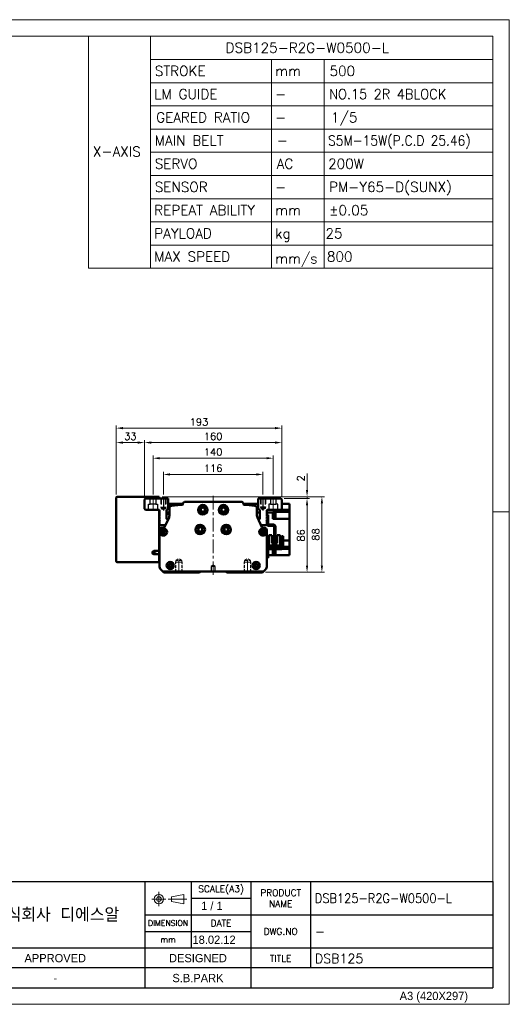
# Model space of a CAD drawing. Header units: millimetres. Extents: x 46891 to 50168, y 6223 to 9676.
# Tile 5 of 5: x 49598 to 50168, y 8529 to 9676. Entities that reach past the tile are written whole.
import ezdxf
from ezdxf.enums import TextEntityAlignment as Align

# ---------------------------------------------------------------- set-up
doc = ezdxf.new("R2010")
doc.units = ezdxf.units.MM
doc.header["$LTSCALE"] = 0.5
for name, pattern in [('CENTER', [50.8, 31.75, -6.35, 6.35, -6.35]), ('HIDDEN', [9.525, 6.35, -3.175]), ('HIDDENX2', [19.05, 12.7, -6.35])]:
    doc.linetypes.add(name, pattern=pattern)
doc.layers.get('0').update_dxf_attribs({"lineweight": 20})
for name, color, linetype, lineweight in [('1', 1, 'CENTER', 13), ('4', 4, 'Continuous', 13), ('외형선(ISO)', 7, 'Continuous', 50)]:
    doc.layers.add(name, color=color, linetype=linetype, lineweight=lineweight)
for name, color, linetype in [('2', 2, 'HIDDENX2'), ('3', 3, 'Continuous'), ('C', 1, 'CENTER')]:
    doc.layers.add(name, color=color, linetype=linetype)
doc.styles.add('ACISOGDT', font='amgdt.shx')
doc.styles.add('DSR TEXT', font='romans.shx', dxfattribs={"bigfont": 'whgtxt.shx'})
doc.styles.get("Standard").update_dxf_attribs({"font": 'romans.shx', "bigfont": 'whgtxt.shx'})
doc.dimstyles.new('DSR', dxfattribs={"dimscale": 2, "dimtxt": 3, "dimasz": 3, "dimexe": 0.5, "dimexo": 0.5, "dimgap": 0.5, "dimtad": 1, "dimdsep": 46, "dimtxsty": 'Standard', "dimcen": 2.5, "dimclrd": 4, "dimclre": 4, "dimclrt": 2, "dimadec": 0, "dimazin": 2, "dimtfac": 1, "dimtmove": 0, "dimatfit": 3, "dimfxl": 0, "dimlwd": -1, "dimlwe": -1, "dimarcsym": 0})

# ---------------------------------------------------------------- blocks, each defined once
blk = doc.blocks.new('A$C13F00394')
for p, q in [((109.11, 28.14), (105.34, 27.43)), ((105.34, 27.43), (105.34, 26.01)), ((109.11, 25.3), (109.11, 28.14)), ((-202.34, 25.67), (-191.42, 25.67)), ((-202.34, 25.3), (-191.42, 25.3)), ((105.34, 26.01), (109.11, 25.3))]:
    blk.add_line(p, q)
for radius in [1.42, 0.71]:
    blk.add_circle((101.56, 26.76), radius)
at = {"layer": '1'}
for p, q in [((103.69, 26.76), (99.44, 26.76)), ((101.56, 28.89), (101.56, 24.63)), ((104.41, 26.76), (110.04, 26.76))]:
    blk.add_line(p, q, dxfattribs=at)
at = {"layer": '3'}
for p, q in [((0, 32), (-207.68, 32)), ((0, 32), (202.32, 32)), ((0, 32), (0, 0)), ((43.43, 32), (43.43, 0)), ((97.32, 32), (97.32, 12)), ((111.32, 32), (111.32, 12)), ((129.32, 32), (129.32, 0)), ((147.32, 32), (147.32, 6)), ((202.32, 32), (202.32, 0)), ((0, 28), (25, 24)), ((43.43, 28), (0, 28)), ((25, 28), (25, 0)), ((34.7, 28), (34.7, 0)), ((111.32, 27), (129.32, 27)), ((43.43, 24), (0, 24)), ((97.32, 22), (202.32, 22)), ((43.43, 20), (0, 20)), ((43.43, 16), (0, 16)), ((97.32, 17), (129.32, 17)), ((0, 12), (129.32, 12)), ((97.32, 12), (97.32, 0)), ((129.32, 12), (202.32, 12)), ((43.43, 8), (0, 8)), ((97.32, 6), (43.43, 6)), ((129.32, 6), (97.32, 6)), ((202.32, 6), (129.32, 6)), ((43.43, 4), (0, 4)), ((0, 0), (202.32, 0))]:
    blk.add_line(p, q, dxfattribs=at)
at = {"color": 0, "style": 'DSR TEXT'}
for s, height, p in [('조립 치수 허용차', 2, (11.97, 29.02)), ('등급', 1.5, (20.77, 25.52)), ('정밀급', 1.5, (27.18, 25.37)), ('보통급', 1.3, (36.41, 25.38)), ('치수 구분', 1.5, (0.69, 24.78)), (' 0.5 초과 6 이하', 1.6, (0.56, 21.19)), (' 6 초과 30 이하', 1.6, (0.49, 17.19)), (' 30 초과 120 이하', 1.6, (0.49, 13.19)), (' 120 초과 315 이하', 1.6, (0.49, 9.19)), (' 315 초과 1000 이하', 1.6, (0.49, 5.19)), (' 1000 초과 2000 이하', 1.6, (0.49, 1.19))]:
    blk.add_text(s, height=height, dxfattribs=at).set_placement(p)
at = {"color": 7, "style": 'ACISOGDT'}
for s, p in [('APPROVED', (70.28, 8.93)), ('DESIGNED', (113.35, 8.93))]:
    blk.add_text(s, height=2.5, dxfattribs=at).set_placement(p, align=Align.MIDDLE_CENTER)
at = {"color": 7, "attachment_point": 5, "style": 'DSR TEXT'}
for s, insert, char_height in [('SCALE(A3)', (120.32, 29.5), 2), ('PRODUCT\\PNAME', (138.32, 27), 2), ('주식회사 디에스알', (70.37, 22), 4.2), ('DIMENSION', (104.32, 19.5), 1.7), ('DATE', (120.32, 19.5), 2), ('DWG.NO', (138.32, 17), 2), ('mm', (104.32, 14.5), 1.8), ('TITLE', (138.32, 8.83), 2)]:
    blk.add_mtext(s, dxfattribs=dict(at, insert=insert, char_height=char_height))
at = {"color": 0, "char_height": 1.6, "attachment_point": 5, "style": 'DSR TEXT'}
for s, insert in [('%%P0.05', (29.85, 22)), ('%%P0.1', (39.07, 22)), ('%%P0.1', (29.85, 18)), ('%%P0.2', (39.07, 18)), ('%%P0.15', (29.85, 14)), ('%%P0.3', (39.07, 14)), ('%%P0.2', (29.85, 10)), ('%%P0.5', (39.07, 10)), ('%%P0.3', (29.85, 6)), ('%%P0.8', (39.07, 6)), ('%%P0.5', (29.85, 2)), ('%%P1.2', (39.07, 2))]:
    blk.add_mtext(s, dxfattribs=dict(at, insert=insert))
at = {"layer": '4', "color": 0, "style": 'DSR TEXT'}
blk.add_text('NOTE', height=3, dxfattribs=at).set_placement((-202.39, 26.38))
blk = doc.blocks.new('A$C1C1952E1')
for p, q in [((293, 292), (293, 222)), ((311.67, 292), (311.67, 222)), ((311.67, 285), (415, 285)), ((348.18, 285), (348.18, 222)), ((364.13, 285), (364.13, 222)), ((311.67, 278), (415, 278)), ((311.67, 271), (415, 271)), ((311.67, 264), (415, 264)), ((311.67, 257), (415, 257)), ((311.67, 250), (415, 250)), ((311.67, 243), (415, 243)), ((311.67, 236), (415, 236)), ((311.67, 229), (415, 229)), ((293, 222), (415, 222))]:
    blk.add_line(p, q)
at = {"color": 1}
blk.add_lwpolyline([(0, 0), (420, 0), (420, 297), (0, 297)], close=True, dxfattribs=at)
at = {"color": 3}
blk.add_lwpolyline([(5, 5), (415, 5), (415, 292), (5, 292)], close=True, dxfattribs=at)
at = {"color": 7, "style": 'ACISOGDT'}
blk.add_text('A3 (420X297)', height=2.5, dxfattribs=at).set_placement((386.91, 1.28))
blk = doc.blocks.new('*D76')
at = {"color": 1, "linetype": 'ByBlock'}
for p, q in [((49765.2, 9122.8), (49765.2, 9149.1)), ((49873.4, 9146.1), (49773, 9146.1)), ((49881.2, 9122.8), (49881.2, 9149.1))]:
    blk.add_line(p, q, dxfattribs=at)
at = {"color": 1}
for points in [[(49773, 9147.4), (49773, 9144.8), (49765.2, 9146.1)], [(49873.4, 9147.4), (49873.4, 9144.8), (49881.2, 9146.1)]]:
    blk.add_solid(points, dxfattribs=at)
at = {"layer": 'Defpoints', "color": 0}
for p in [(49765.2, 9146.1), (49765.2, 9119.2), (49881.2, 9119.2)]:
    blk.add_point(p, dxfattribs=at)
at = {"color": 3, "insert": (49823.2, 9153.3), "char_height": 8.4, "attachment_point": 5, "style": 'DSR TEXT'}
blk.add_mtext('116', dxfattribs=at)
blk = doc.blocks.new('t8')
at = {"color": 2, "linetype": 'HIDDEN'}
for p, q in [((-4, 0), (-4, -12)), ((-3.4, -0.6), (-4, 0)), ((3.4, -0.6), (4, 0)), ((4, 0), (4, -12)), ((-3.4, -0.6), (3.4, -0.6)), ((-3.4, -0.6), (-3.4, -14)), ((3.4, -0.6), (3.4, -14)), ((-4, -12), (4, -12)), ((-4, -12), (-3.4, -13)), ((-3.4, -14), (3.4, -14)), ((-3.4, -14), (0, -16)), ((3.4, -14), (0, -16)), ((4, -12), (3.4, -13))]:
    blk.add_line(p, q, dxfattribs=at)
at = {"color": 1, "linetype": 'CENTER'}
blk.add_line((0, 1.4), (0, -17.1), dxfattribs=at)
blk = doc.blocks.new('A$C3CAC45BB')
blk.add_line((10.6, 20), (9, 20))
at = {"layer": '외형선(ISO)'}
for p, q in [((17.4, 50), (17.4, 38.6)), ((19, 50), (17.4, 50)), ((9, 20), (9, 36.5)), ((10.6, 36.5), (10.6, 20)), ((11.1, 38.6), (16.9, 38.6)), ((16.9, 37), (11.1, 37)), ((17.4, 38.6), (18.9, 38.6)), ((1.6, 25), (0, 25)), ((0, 22), (0, 25)), ((1.6, 25), (1.6, 22)), ((3.3, 26.5), (3.3, 14.1)), ((7, 26.5), (3.3, 26.5)), ((7, 17.1), (7, 26.5)), ((16.7, 26.5), (13, 26.5)), ((13, 26.5), (13, 17.1)), ((16.7, 14.1), (16.7, 26.5)), ((0, 22), (0, 12)), ((1.6, 12.1), (1.6, 22)), ((17, 11.6), (2.1, 11.6)), ((3.3, 11.6), (3.3, 14.1)), ((5.3, 14.1), (3.3, 14.1)), ((14.7, 14.1), (5.3, 14.1)), ((7, 18.1), (13, 18.1)), ((13, 17.8), (7, 17.8)), ((7, 17.1), (13, 17.1)), ((16.7, 14.1), (14.7, 14.1)), ((16.7, 14.1), (16.7, 11.6)), ((2, 10), (16.9, 10)), ((17.4, 9.5), (17.4, 3)), ((17.4, 0), (17.4, 3)), ((17.4, 0), (19, 0))]:
    blk.add_line(p, q, dxfattribs=at)
for centre, radius, start, end in [((11.1, 36.5), 2.1, 90, 180), ((11.1, 36.5), 0.5, 90, 180), ((16.9, 39.1), 0.5, 270, 0), ((16.9, 39.1), 2.1, 270, 346.2259), ((16.9, 39.1), 2.1, 346.2259, 0), ((2, 12), 2, 179.9999, 269.9999), ((2.1, 12.1), 0.5, 179.9999, 269.9999), ((17, 9.6), 2, 0.2454, 89.9999), ((16.9, 9.5), 0.5, 359.9999, 89.9999)]:
    blk.add_arc(centre, radius, start, end, dxfattribs=at)
blk = doc.blocks.new('*D79')
at = {"color": 1, "linetype": 'ByBlock'}
for p, q in [((49753.2, 9122.7), (49753.2, 9168)), ((49885.4, 9165), (49761, 9165)), ((49893.2, 9122.7), (49893.2, 9168))]:
    blk.add_line(p, q, dxfattribs=at)
at = {"color": 1}
for points in [[(49761, 9166.3), (49761, 9163.7), (49753.2, 9165)], [(49885.4, 9166.3), (49885.4, 9163.7), (49893.2, 9165)]]:
    blk.add_solid(points, dxfattribs=at)
at = {"layer": 'Defpoints', "color": 0}
for p in [(49753.2, 9165), (49753.2, 9119.1), (49893.2, 9119.1)]:
    blk.add_point(p, dxfattribs=at)
at = {"color": 3, "insert": (49823.2, 9172.2), "char_height": 8.4, "attachment_point": 5, "style": 'DSR TEXT'}
blk.add_mtext('140', dxfattribs=at)
blk = doc.blocks.new('*D78')
at = {"color": 1, "linetype": 'ByBlock'}
for p, q in [((49743.2, 9120.7), (49743.2, 9186.2)), ((49903.2, 9120.7), (49903.2, 9186.2)), ((49895.4, 9183.2), (49751, 9183.2))]:
    blk.add_line(p, q, dxfattribs=at)
at = {"color": 1}
for points in [[(49751, 9184.5), (49751, 9181.9), (49743.2, 9183.2)], [(49895.4, 9184.5), (49895.4, 9181.9), (49903.2, 9183.2)]]:
    blk.add_solid(points, dxfattribs=at)
at = {"layer": 'Defpoints', "color": 0}
for p in [(49743.2, 9183.2), (49743.2, 9117.1), (49903.2, 9117.1)]:
    blk.add_point(p, dxfattribs=at)
at = {"color": 3, "insert": (49823.2, 9190.4), "char_height": 8.4, "attachment_point": 5, "style": 'DSR TEXT'}
blk.add_mtext('160', dxfattribs=at)
blk = doc.blocks.new('*D80')
at = {"color": 1, "linetype": 'ByBlock'}
for p, q in [((49710.2, 9122.7), (49710.2, 9186.2)), ((49743.2, 9120.7), (49743.2, 9186.2)), ((49735.4, 9183.2), (49718, 9183.2))]:
    blk.add_line(p, q, dxfattribs=at)
at = {"color": 1}
for points in [[(49718, 9184.5), (49718, 9181.9), (49710.2, 9183.2)], [(49735.4, 9184.5), (49735.4, 9181.9), (49743.2, 9183.2)]]:
    blk.add_solid(points, dxfattribs=at)
at = {"layer": 'Defpoints', "color": 0}
for p in [(49710.2, 9183.2), (49710.2, 9119.1), (49743.2, 9117.1)]:
    blk.add_point(p, dxfattribs=at)
at = {"color": 3, "insert": (49726.7, 9190.4), "char_height": 8.4, "attachment_point": 5, "style": 'DSR TEXT'}
blk.add_mtext('33', dxfattribs=at)
blk = doc.blocks.new('*D81')
at = {"color": 1, "linetype": 'ByBlock'}
for p, q in [((49710.2, 9122.7), (49710.2, 9203)), ((49718, 9200), (49895.4, 9200)), ((49903.2, 9120.7), (49903.2, 9203))]:
    blk.add_line(p, q, dxfattribs=at)
at = {"color": 1}
for points in [[(49718, 9201.3), (49718, 9198.7), (49710.2, 9200)], [(49895.4, 9201.3), (49895.4, 9198.7), (49903.2, 9200)]]:
    blk.add_solid(points, dxfattribs=at)
at = {"layer": 'Defpoints', "color": 0}
for p in [(49903.2, 9200), (49710.2, 9119.1), (49903.2, 9117.1)]:
    blk.add_point(p, dxfattribs=at)
at = {"color": 3, "insert": (49806.7, 9207.2), "char_height": 8.4, "attachment_point": 5, "style": 'DSR TEXT'}
blk.add_mtext('193', dxfattribs=at)
blk = doc.blocks.new('*D82')
at = {"color": 1, "linetype": 'ByBlock'}
for p, q in [((49905.8, 9118.1), (49935.6, 9118.1)), ((49932.6, 9110.3), (49932.6, 9039.9)), ((49884.3, 9032.1), (49935.6, 9032.1))]:
    blk.add_line(p, q, dxfattribs=at)
at = {"color": 1}
for points in [[(49931.3, 9110.3), (49933.9, 9110.3), (49932.6, 9118.1)], [(49931.3, 9039.9), (49933.9, 9039.9), (49932.6, 9032.1)]]:
    blk.add_solid(points, dxfattribs=at)
at = {"layer": 'Defpoints', "color": 0}
for p in [(49902.2, 9118.1), (49880.7, 9032.1), (49932.6, 9032.1)]:
    blk.add_point(p, dxfattribs=at)
at = {"color": 3, "insert": (49925.4, 9075.1), "char_height": 8.4, "attachment_point": 5, "rotation": 90, "style": 'DSR TEXT'}
blk.add_mtext('86', dxfattribs=at)
blk = doc.blocks.new('*D88')
at = {"color": 1, "linetype": 'ByBlock'}
for p, q in [((49932.6, 9127.9), (49932.6, 9147.3)), ((49763.8, 9120.1), (49935.6, 9120.1)), ((49905.8, 9118.1), (49935.6, 9118.1)), ((49932.6, 9118.1), (49932.6, 9120.1)), ((49932.6, 9110.3), (49932.6, 9102.5))]:
    blk.add_line(p, q, dxfattribs=at)
at = {"color": 1}
for points in [[(49931.3, 9127.9), (49933.9, 9127.9), (49932.6, 9120.1)], [(49931.3, 9110.3), (49933.9, 9110.3), (49932.6, 9118.1)]]:
    blk.add_solid(points, dxfattribs=at)
at = {"layer": 'Defpoints', "color": 0}
for p in [(49760.2, 9120.1), (49902.2, 9118.1), (49932.6, 9120.1)]:
    blk.add_point(p, dxfattribs=at)
at = {"color": 3, "insert": (49925.4, 9141.5), "char_height": 8.4, "attachment_point": 5, "rotation": 90, "style": 'DSR TEXT'}
blk.add_mtext('2', dxfattribs=at)
blk = doc.blocks.new('*D89')
at = {"color": 1, "linetype": 'ByBlock'}
for p, q in [((49763.8, 9120.1), (49952.9, 9120.1)), ((49949.9, 9112.3), (49949.9, 9039.9)), ((49884.3, 9032.1), (49952.9, 9032.1))]:
    blk.add_line(p, q, dxfattribs=at)
at = {"color": 1}
for points in [[(49948.6, 9112.3), (49951.2, 9112.3), (49949.9, 9120.1)], [(49948.6, 9039.9), (49951.2, 9039.9), (49949.9, 9032.1)]]:
    blk.add_solid(points, dxfattribs=at)
at = {"layer": 'Defpoints', "color": 0}
for p in [(49760.2, 9120.1), (49880.7, 9032.1), (49949.9, 9032.1)]:
    blk.add_point(p, dxfattribs=at)
at = {"color": 3, "insert": (49942.7, 9076.1), "char_height": 8.4, "attachment_point": 5, "rotation": 90, "style": 'DSR TEXT'}
blk.add_mtext('88', dxfattribs=at)

msp = doc.modelspace()

# ---------------------------------------------------------------- linework, layer by layer
at = {"color": 1}
msp.add_line((50168.29132, 9102.35402), (50148.98632, 9102.35402), dxfattribs=at)
at = {"layer": '1'}
for p, q in [((49753.22376, 9119.05808), (49753.22376, 9104.05808)), ((49823.22376, 9121.05808), (49823.22376, 9028.05808)), ((49893.22376, 9119.05808), (49893.22376, 9104.05808))]:
    msp.add_line(p, q, dxfattribs=at)
at = {"layer": '2'}
for p, q in [((49749.92376, 9111.55808), (49749.92376, 9118.05808)), ((49756.52376, 9118.05808), (49756.52376, 9111.55808)), ((49762.22376, 9118.05808), (49762.22376, 9108.05808)), ((49762.72376, 9117.55808), (49762.22376, 9118.05808)), ((49762.72376, 9117.55808), (49762.72376, 9106.55808)), ((49762.72376, 9117.55808), (49767.72376, 9117.55808)), ((49767.72376, 9117.55808), (49768.22376, 9118.05808)), ((49767.72376, 9117.55808), (49767.72376, 9106.55808)), ((49768.22376, 9118.05808), (49768.22376, 9108.05808)), ((49878.22376, 9118.05808), (49878.22376, 9108.05808)), ((49878.72376, 9117.55808), (49878.22376, 9118.05808)), ((49878.72376, 9117.55808), (49878.72376, 9106.55808)), ((49883.72376, 9117.55808), (49878.72376, 9117.55808)), ((49883.72376, 9117.55808), (49884.22376, 9118.05808)), ((49883.72376, 9117.55808), (49883.72376, 9106.55808)), ((49884.22376, 9118.05808), (49884.22376, 9108.05808)), ((49889.92376, 9118.05808), (49889.92376, 9111.55808)), ((49896.52376, 9111.55808), (49896.52376, 9118.05808)), ((49747.97376, 9105.05808), (49747.97376, 9111.55808)), ((49747.97376, 9111.55808), (49749.92376, 9111.55808)), ((49756.52376, 9111.55808), (49749.92376, 9111.55808)), ((49756.52376, 9111.55808), (49758.47376, 9111.55808)), ((49758.47376, 9111.55808), (49758.47376, 9105.05808)), ((49762.22376, 9108.05808), (49768.22376, 9108.05808)), ((49762.22376, 9108.05808), (49762.72376, 9107.19206)), ((49762.72376, 9106.55808), (49765.22376, 9105.11471)), ((49762.72376, 9106.55808), (49767.72376, 9106.55808)), ((49767.72376, 9106.55808), (49765.22376, 9105.11471)), ((49768.22376, 9108.05808), (49767.72376, 9107.19206)), ((49884.22376, 9108.05808), (49878.22376, 9108.05808)), ((49878.22376, 9108.05808), (49878.72376, 9107.19206)), ((49883.72376, 9106.55808), (49878.72376, 9106.55808)), ((49878.72376, 9106.55808), (49881.22376, 9105.11471)), ((49883.72376, 9106.55808), (49881.22376, 9105.11471)), ((49884.22376, 9108.05808), (49883.72376, 9107.19206)), ((49889.92376, 9111.55808), (49887.97376, 9111.55808)), ((49887.97376, 9111.55808), (49887.97376, 9105.05808)), ((49889.92376, 9111.55808), (49896.52376, 9111.55808)), ((49898.47376, 9111.55808), (49896.52376, 9111.55808)), ((49898.47376, 9105.05808), (49898.47376, 9111.55808)), ((49823.22376, 9040.56023), (49820.72376, 9039.05808)), ((49820.72376, 9039.05808), (49820.72376, 9033.05808)), ((49825.72376, 9039.05808), (49820.72376, 9039.05808)), ((49825.72376, 9039.05808), (49823.22376, 9040.56023)), ((49825.72376, 9033.05808), (49825.72376, 9039.05808)), ((49820.72376, 9033.05808), (49825.72376, 9033.05808))]:
    msp.add_line(p, q, dxfattribs=at)
at = {"layer": '3'}
for p in [(50148.98632, 8671.85252), (49367.8386, 8548.30052)]:
    msp.add_line(p, (50148.98632, 8548.30052), dxfattribs=at)
at = {"layer": 'C'}
for p, q in [((49765.22376, 9119.20941), (49765.22376, 9104.22983)), ((49881.22376, 9119.20941), (49881.22376, 9104.22983))]:
    msp.add_line(p, q, dxfattribs=at)
at = {"layer": '외형선(ISO)'}
for p, q in [((49710.22375, 9045.05808), (49710.22375, 9119.05808)), ((49711.22375, 9120.05808), (49760.22375, 9120.05808)), ((49743.22376, 9117.05808), (49744.22376, 9118.05808)), ((49743.22376, 9106.05808), (49743.22376, 9117.05808)), ((49744.22376, 9118.05808), (49770.72376, 9118.05808)), ((49760.22375, 9119.05808), (49760.22375, 9120.05808)), ((49760.22375, 9118.05808), (49760.22375, 9119.05808)), ((49770.72376, 9118.05808), (49770.72376, 9106.5869)), ((49875.72376, 9106.5869), (49875.72376, 9118.05808)), ((49875.72376, 9118.05808), (49902.22376, 9118.05808)), ((49902.22376, 9118.05808), (49903.22376, 9117.05808)), ((49903.22376, 9117.05808), (49903.22376, 9106.05808)), ((49744.22376, 9105.05808), (49743.22376, 9106.05808)), ((49759.72376, 9105.05808), (49744.22376, 9105.05808)), ((49787.99635, 9112.05808), (49770.72376, 9112.05808)), ((49770.72376, 9110.34567), (49782.00231, 9110.34567)), ((49772.22375, 9098.15626), (49772.22375, 9106.72057)), ((49787.99635, 9111.27356), (49787.99635, 9112.05808)), ((49789.99635, 9114.05808), (49856.45116, 9114.05808)), ((49858.45116, 9112.05808), (49858.45116, 9111.27356)), ((49858.45116, 9112.05808), (49875.72376, 9112.05808)), ((49874.22375, 9106.72057), (49874.22375, 9098.15626)), ((49902.22376, 9105.05808), (49886.72376, 9105.05808)), ((49903.22376, 9106.05808), (49902.22376, 9105.05808)), ((49902.22376, 9105.05808), (49912.32375, 9105.05808)), ((49903.22376, 9112.05808), (49912.32375, 9112.05808)), ((49912.32375, 9108.55808), (49912.32375, 9112.05808)), ((49912.32375, 9108.55808), (49912.32375, 9105.05808)), ((49912.32375, 9105.05808), (49912.32375, 9102.56616)), ((49760.22375, 9057.05808), (49760.22375, 9104.92411)), ((49760.72376, 9103.05808), (49760.22375, 9103.05808)), ((49760.72376, 9097.55808), (49760.72376, 9104.05808)), ((49761.22376, 9097.05808), (49760.72376, 9097.55808)), ((49760.72376, 9096.55808), (49761.22376, 9097.05808)), ((49760.72376, 9095.55808), (49760.72376, 9096.55808)), ((49761.22376, 9095.05808), (49760.72376, 9095.55808)), ((49760.72376, 9094.55808), (49761.22376, 9095.05808)), ((49760.72376, 9093.55808), (49760.72376, 9094.55808)), ((49761.22376, 9093.05808), (49760.72376, 9093.55808)), ((49766.49188, 9084.63902), (49771.76355, 9096.06097)), ((49768.72376, 9102.5869), (49768.72376, 9094.55808)), ((49768.72376, 9101.80808), (49772.22375, 9101.80808)), ((49768.72376, 9100.05808), (49772.22375, 9100.05808)), ((49769.22376, 9094.05808), (49770.83914, 9094.05808)), ((49874.22375, 9101.61745), (49877.72376, 9101.61745)), ((49874.68396, 9096.06097), (49879.95563, 9084.63902)), ((49875.60837, 9094.05808), (49877.22376, 9094.05808)), ((49877.72376, 9094.55808), (49877.72376, 9102.5869)), ((49885.72376, 9097.55808), (49885.22376, 9097.05808)), ((49885.22376, 9097.05808), (49885.72376, 9096.55808)), ((49885.72376, 9095.55808), (49885.22376, 9095.05808)), ((49885.22376, 9095.05808), (49885.72376, 9094.55808)), ((49885.72376, 9093.55808), (49885.22376, 9093.05808)), ((49885.72376, 9104.05808), (49885.72376, 9097.55808)), ((49885.72376, 9101.61745), (49892.82375, 9101.61745)), ((49885.72376, 9096.55808), (49885.72376, 9095.55808)), ((49885.72376, 9094.55808), (49885.72376, 9093.55808)), ((49892.82375, 9102.56616), (49912.32375, 9102.56616)), ((49892.82375, 9102.56616), (49892.82375, 9102.01676)), ((49892.82375, 9101.61745), (49892.82375, 9102.01676)), ((49892.82375, 9094.55808), (49892.82375, 9101.61745)), ((49892.82375, 9101.35404), (49893.32375, 9101.35404)), ((49892.82375, 9095.35404), (49893.32375, 9095.35404)), ((49892.82375, 9094.55808), (49912.32375, 9094.55808)), ((49893.32375, 9095.35404), (49893.32375, 9101.35404)), ((49893.32375, 9101.30404), (49894.02375, 9101.30404)), ((49893.32375, 9095.40404), (49894.02375, 9095.40404)), ((49894.02375, 9095.40404), (49894.02375, 9101.30404)), ((49894.02375, 9101.15404), (49896.02375, 9101.15404)), ((49894.02375, 9095.55404), (49896.02375, 9095.55404)), ((49896.02375, 9095.55404), (49896.02375, 9101.15404)), ((49912.32375, 9098.05808), (49912.32375, 9102.56616)), ((49912.32375, 9098.05808), (49912.32375, 9094.55808)), ((49912.32375, 9069.25808), (49912.32375, 9094.55808)), ((49760.72376, 9092.55808), (49761.22376, 9093.05808)), ((49760.72376, 9088.05808), (49760.72376, 9092.55808)), ((49766.22376, 9087.05808), (49761.72376, 9087.05808)), ((49763.72375, 9084.05808), (49765.58392, 9084.05808)), ((49810.22375, 9083.48784), (49810.22375, 9080.62832)), ((49836.22375, 9083.48784), (49836.22375, 9080.62832)), ((49884.72376, 9087.05808), (49880.22376, 9087.05808)), ((49880.86359, 9084.05808), (49882.72375, 9084.05808)), ((49885.22376, 9093.05808), (49885.72376, 9092.55808)), ((49885.72376, 9092.55808), (49885.72376, 9088.05808)), ((49760.72375, 9038.30072), (49760.72375, 9081.05808)), ((49885.72375, 9081.05808), (49885.72375, 9038.30072)), ((49885.72375, 9062.49871), (49888.02375, 9062.49871)), ((49894.12376, 9069.25808), (49891.72374, 9069.25808)), ((49892.82375, 9069.25808), (49892.82375, 9067.15822)), ((49897.72374, 9069.25808), (49895.72376, 9069.25808)), ((49903.12372, 9069.25808), (49901.42374, 9069.25808)), ((49901.42375, 9061.77946), (49903.12373, 9061.77946)), ((49904.04644, 9059.55808), (49912.32375, 9059.55808)), ((49912.32375, 9069.25808), (49904.72372, 9069.25808)), ((49904.72373, 9061.77946), (49912.32375, 9061.77946)), ((49912.32375, 9069.25808), (49912.32375, 9065.75808)), ((49912.32375, 9061.77946), (49912.32375, 9065.75808)), ((49912.32375, 9061.77946), (49912.32375, 9059.55808)), ((49912.32375, 9059.55808), (49912.32375, 9056.05808)), ((49760.22375, 9057.05808), (49754.22375, 9057.05808)), ((49754.22375, 9053.05808), (49760.22375, 9053.05808)), ((49760.22375, 9053.05808), (49760.22375, 9057.05808)), ((49760.22375, 9056.05808), (49760.72375, 9056.05808)), ((49760.22375, 9055.60057), (49760.72375, 9055.60057)), ((49760.22375, 9045.05808), (49760.22375, 9053.05808)), ((49760.22375, 9052.05808), (49760.72375, 9052.05808)), ((49885.72375, 9052.05808), (49892.82375, 9052.05808)), ((49888.32375, 9052.05808), (49888.32375, 9052.02316)), ((49888.32375, 9052.02316), (49889.02375, 9052.02316)), ((49889.02375, 9052.02316), (49889.02375, 9052.05808)), ((49892.82375, 9059.05822), (49892.82375, 9057.61806)), ((49892.82375, 9058.56937), (49893.32375, 9058.56937)), ((49892.82375, 9052.05808), (49892.82375, 9057.61806)), ((49892.82375, 9052.56937), (49893.32375, 9052.56937)), ((49892.82375, 9052.05808), (49912.32375, 9052.05808)), ((49893.32375, 9052.56937), (49893.32375, 9058.56937)), ((49893.32375, 9058.51937), (49894.02375, 9058.51937)), ((49893.32375, 9052.61937), (49894.02375, 9052.61937)), ((49894.02375, 9052.61937), (49894.02375, 9058.51937)), ((49894.02375, 9058.36937), (49896.02375, 9058.36937)), ((49894.02375, 9052.76937), (49896.02375, 9052.76937)), ((49896.02375, 9052.76937), (49896.02375, 9058.36937)), ((49912.32375, 9052.05808), (49912.32375, 9056.05808)), ((49760.22375, 9044.05808), (49711.22375, 9044.05808)), ((49760.22375, 9044.05808), (49760.22375, 9045.05808)), ((49764.72375, 9033.05808), (49761.60243, 9036.1794)), ((49884.84507, 9036.1794), (49881.72375, 9033.05808)), ((49765.72375, 9032.05808), (49764.72375, 9033.05808)), ((49881.72375, 9033.05808), (49764.72375, 9033.05808)), ((49807.22375, 9032.05808), (49765.72375, 9032.05808)), ((49808.07731, 9032.91163), (49807.22375, 9032.05808)), ((49839.22375, 9032.05808), (49838.3702, 9032.91163)), ((49880.72375, 9032.05808), (49839.22375, 9032.05808)), ((49881.72375, 9033.05808), (49880.72375, 9032.05808))]:
    msp.add_line(p, q, dxfattribs=at)
for centre, radius in [((49811.22375, 9105.05808), 5.5), ((49811.22375, 9105.05808), 3.3), ((49811.22375, 9105.05808), 2.4585), ((49835.22375, 9105.05808), 5.5), ((49835.22375, 9105.05808), 3.3), ((49835.22375, 9105.05808), 2.4585), ((49765.22375, 9079.05808), 4.25), ((49808.22376, 9082.05808), 5.5), ((49808.22376, 9082.05808), 3.3), ((49808.22375, 9082.05808), 2.4585), ((49838.22376, 9082.05808), 5.5), ((49838.22376, 9082.05808), 3.3), ((49838.22375, 9082.05808), 2.4585), ((49881.22375, 9079.05808), 4.25), ((49765.22375, 9079.05808), 2.25), ((49881.22375, 9079.05808), 2.25), ((49754.22375, 9055.05808), 1.2295), ((49773.22375, 9040.05808), 4.25), ((49773.22375, 9040.05808), 2.25), ((49873.22375, 9040.05808), 4.25), ((49873.22375, 9040.05808), 2.25)]:
    msp.add_circle(centre, radius, dxfattribs=at)
for centre, radius, start, end in [((49711.22375, 9119.05808), 1, 90, 180), ((49759.72376, 9104.05808), 1, 0, 90), ((49773.72376, 9102.5869), 5, 126.86989765, 180), ((49775.22375, 9106.72057), 3, 95.57599889, 180), ((49823.22375, 8615.05808), 497, 94.11817749, 95.57599889), ((49787.49635, 9111.27356), 0.5, 274.11817763, 0), ((49789.99635, 9112.05808), 2, 90.00000001, 180), ((49856.45116, 9112.05808), 2, 0, 90.00000001), ((49858.95116, 9111.27356), 0.5, 180, 265.88182253), ((49823.22375, 8615.05808), 497, 84.42400113, 85.88182253), ((49871.22375, 9106.72057), 3, 0, 84.42400114), ((49872.72376, 9102.5869), 5, 0, 53.13010235), ((49886.72376, 9104.05808), 1, 90, 180), ((49769.22376, 9094.55808), 0.5, 180, 270), ((49767.22375, 9098.15626), 5, 335.22485944, 0), ((49879.22375, 9098.15626), 5, 180, 204.77514058), ((49877.22376, 9094.55808), 0.5, 270, 0), ((49763.72375, 9081.05808), 3, 90.00000001, 180), ((49761.72376, 9088.05808), 1, 180, 270), ((49765.58392, 9085.05808), 1, 270.00000001, 335.22485944), ((49766.22376, 9084.05808), 3, 65.22491108, 90), ((49880.22376, 9084.05808), 3, 90, 114.775192), ((49880.86359, 9085.05808), 1, 204.77514058, 270.00000001), ((49882.72375, 9081.05808), 3, 0, 90.00000001), ((49884.72376, 9088.05808), 1, 270, 0), ((49765.22375, 9079.05808), 1.621, 36.950847, 323.04915397), ((49765.22375, 9079.05808), 1.5, 48.18968484, 311.8103164), ((49766.62375, 9080.62333), 0.6, 259.96251962, 324.85511582), ((49765.22375, 9079.05808), 1.621, 323.04915084, 36.95084491), ((49766.62375, 9077.49283), 0.6, 35.14488278, 100.03748085), ((49879.82375, 9080.62333), 0.6, 215.14488717, 280.03748127), ((49879.82375, 9077.49283), 0.6, 79.96251962, 144.85511372), ((49881.22375, 9079.05808), 1.621, 216.950847, 143.04915388), ((49881.22375, 9079.05808), 1.5, 228.18968484, 131.8103164), ((49754.22375, 9055.05808), 2, 90, 270), ((49711.22375, 9045.05808), 1, 180, 270), ((49763.72375, 9038.30072), 3, 180, 225.00000001), ((49773.22375, 9040.05808), 1.621, 129.96149723, 50.03850277), ((49773.22375, 9040.05808), 1.6, 134.4153086, 45.5846914), ((49771.75406, 9041.55808), 0.5, 328.99692459, 55.46536904), ((49774.69345, 9041.55808), 0.5, 124.5346268, 211.00307541), ((49873.22375, 9040.05808), 1.621, 129.96149723, 50.03850277), ((49873.22375, 9040.05808), 1.6, 134.4153086, 45.5846914), ((49871.75406, 9041.55808), 0.5, 328.99692458, 55.46537103), ((49874.69345, 9041.55808), 0.5, 124.53462481, 211.00307541), ((49882.72375, 9038.30072), 3, 315.00000001, 0), ((49808.43086, 9032.55808), 0.5, 90, 135), ((49838.01665, 9032.55808), 0.5, 45, 90)]:
    msp.add_arc(centre, radius, start, end, dxfattribs=at)
for points, knots in [([(49766.51918, 9080.03251), (49766.47354, 9080.04059), (49766.42556, 9080.05476), (49766.32259, 9080.10067), (49766.26857, 9080.13603), (49766.22375, 9080.17611)], [0.047260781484, 0.047260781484, 0.047260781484, 0.047260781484, 0.061885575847, 0.061885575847, 0.079922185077, 0.079922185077, 0.079922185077, 0.079922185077]), ([(49766.22375, 9077.94005), (49766.26857, 9077.98013), (49766.32259, 9078.01549), (49766.42556, 9078.0614), (49766.47354, 9078.07557), (49766.51918, 9078.08365)], [0.079922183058, 0.079922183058, 0.079922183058, 0.079922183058, 0.097958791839, 0.097958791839, 0.11258358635, 0.11258358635, 0.11258358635, 0.11258358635]), ([(49880.22375, 9080.17611), (49880.17894, 9080.13603), (49880.12492, 9080.10067), (49880.02195, 9080.05476), (49879.97397, 9080.04059), (49879.92833, 9080.03251)], [0.079922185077, 0.079922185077, 0.079922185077, 0.079922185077, 0.097958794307, 0.097958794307, 0.112583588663, 0.112583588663, 0.112583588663, 0.112583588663]), ([(49879.92833, 9078.08365), (49879.97397, 9078.07557), (49880.02195, 9078.0614), (49880.12492, 9078.01549), (49880.17894, 9077.98013), (49880.22375, 9077.94005)], [0.047260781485, 0.047260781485, 0.047260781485, 0.047260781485, 0.061885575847, 0.061885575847, 0.079922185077, 0.079922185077, 0.079922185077, 0.079922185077])]:
    msp.add_open_spline(points, degree=3, knots=knots, dxfattribs=at)
for points in [[(49772.18263, 9041.30054), (49772.16054, 9041.26378), (49772.1334, 9041.22975), (49772.10399, 9041.20094)], [(49774.34352, 9041.20094), (49774.31411, 9041.22975), (49774.28697, 9041.26378), (49774.26488, 9041.30054)], [(49872.18263, 9041.30054), (49872.16054, 9041.26378), (49872.1334, 9041.22975), (49872.10399, 9041.20094)], [(49874.34352, 9041.20094), (49874.31411, 9041.22975), (49874.28697, 9041.26378), (49874.26488, 9041.30054)]]:
    msp.add_open_spline(points, degree=3, dxfattribs=at)

# ---------------------------------------------------------------- block references
at = {"xscale": 3.861000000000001, "yscale": 3.861000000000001, "zscale": 3.861000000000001}
for name, p in [('A$C1C1952E1', (48546.67132, 8528.99552)), ('A$C13F00394', (49367.83861, 8548.30052))]:
    msp.add_blockref(name, p, dxfattribs=at)
at = {"xscale": -1}
msp.add_blockref('A$C3CAC45BB', (49904.72374, 9049.0582), dxfattribs=at)
at = {"rotation": 180}
msp.add_blockref('t8', (49783.22376, 9032.05808), dxfattribs=at)
at = {"xscale": -1, "rotation": 180}
msp.add_blockref('t8', (49863.22376, 9032.05808), dxfattribs=at)

# ---------------------------------------------------------------- texts
at = {"color": 3, "style": 'DSR TEXT'}
for s, p in [('DSB125-R2G-W0500-L', (49837.67796, 9637.25403)), ('STROKE', (49755.13496, 9610.22703)), ('LM GUIDE', (49754.58241, 9583.20003)), ('MAIN BELT', (49755.13496, 9529.14603)), ('X-AXIS', (49683.14784, 9516.30711)), ('SERVO', (49755.13496, 9502.11903)), ('SENSOR', (49755.13496, 9475.09203)), ('REPEAT ABILITY', (49754.58241, 9448.06503)), ('PAYLOAD', (49754.58241, 9421.03803)), ('MAX SPEED', (49754.58241, 9394.01103))]:
    msp.add_text(s, height=11.603592, dxfattribs=at).set_placement(p)
at = {"color": 7, "style": 'DSR TEXT'}
for s, height, p in [('500', 11.603592, (49958.80518, 9610.22703)), ('mm', 11.603592, (49895.55702, 9610.22703)), ('-', 11.60359, (49895.55702, 9583.20003)), ('-', 11.60359, (49895.55702, 9556.17303)), ('-', 11.60359, (49897.21468, 9529.14603)), ('AC', 11.603592, (49897.21468, 9502.11903)), ('200W', 11.603592, (49957.14752, 9502.11903)), ('PM-Y65-D(SUNX)', 11.603592, (49958.25263, 9475.09203)), ('-', 11.60359, (49895.55702, 9475.09203)), ('±0.05', 11.603592, (49958.25263, 9448.06503)), ('mm', 11.603592, (49895.55702, 9448.06503)), ('kg', 11.603592, (49895.55702, 9421.03803)), ('25', 11.603592, (49954.07197, 9421.03803)), ('mm/s', 11.603592, (49895.55702, 9391.80083)), ('800', 11.603592, (49955.72962, 9394.01103))]:
    msp.add_text(s, height=height, dxfattribs=at).set_placement(p)
for s, width, p in [('NO.15 2R 4BLOCK', 0.95, (49958.25263, 9583.20003)), ('S5M-15W(P.C.D 25.46)', 0.9, (49957.14752, 9529.14603))]:
    msp.add_text(s, height=11.603592, dxfattribs=dict(at, width=width)).set_placement(p)
at = {"color": 2, "style": 'DSR TEXT', "width": 0.9}
msp.add_text('DSB125-R2G-W0500-L', height=10.8108, dxfattribs=at).set_placement((49941.6914, 8647.07129))
at = {"color": 2}
for s, height, style, p in [('1 / 1', 9.6525, 'ACISOGDT', (49809.17235, 8638.75823)), ('-', 10.8108, 'DSR TEXT', (49941.6914, 8608.46129)), ('18.02.12', 9.6525, 'ACISOGDT', (49799.14135, 8599.36043)), ('DSB125', 10.8108, 'DSR TEXT', (49941.6914, 8576.89885))]:
    msp.add_text(s, height=height, dxfattribs=dict(at, style=style)).set_placement(p)
at = {"color": 2, "style": 'ACISOGDT'}
for s, p in [('-', (49639.20105, 8559.5947)), ('S.B.PARK', (49805.46852, 8559.5947))]:
    msp.add_text(s, height=9.6525, dxfattribs=at).set_placement(p, align=Align.MIDDLE_CENTER)
at = {"color": 3, "insert": (49756.79262, 9567.77663), "char_height": 11.603592, "attachment_point": 1, "style": 'DSR TEXT'}
msp.add_mtext('GEARED RATIO', dxfattribs=at)
at = {"color": 7, "insert": (49960.46283, 9567.77663), "char_height": 11.603592, "attachment_point": 1, "style": 'DSR TEXT'}
msp.add_mtext('1/5', dxfattribs=at)

# ---------------------------------------------------------------- dimensions: what is measured, and where the dimension line sits
for base, p1, p2, angle, picture, middle in [((49903.22376, 9200.0063), (49710.22375, 9119.05808), (49903.22376, 9117.05808), 180, '*D81', (49806.72376, 9207.2063)), ((49710.22375, 9183.2373), (49743.22376, 9117.05808), (49710.22375, 9119.05808), 180, '*D80', (49726.72376, 9190.4373)), ((49743.22376, 9183.2373), (49903.22376, 9117.05808), (49743.22376, 9117.05808), 180, '*D78', (49823.22376, 9190.4373)), ((49753.22376, 9165.00367), (49893.22376, 9119.05808), (49753.22376, 9119.05808), 180, '*D79', (49823.22376, 9172.20367)), ((49765.22376, 9146.05993), (49881.22376, 9119.20941), (49765.22376, 9119.20941), 180, '*D76', (49823.22376, 9153.25993)), ((49949.89135, 9032.05808), (49760.22375, 9120.05808), (49880.72375, 9032.05808), 90, '*D89', (49942.69135, 9076.05808)), ((49932.55424, 9032.05808), (49902.22376, 9118.05808), (49880.72375, 9032.05808), 90, '*D82', (49925.35424, 9075.05808))]:
    dim = msp.add_linear_dim(base=base, p1=p1, p2=p2, angle=angle, dimstyle='DSR', override={"dimscale": 3, "dimtxt": 2.8, "dimasz": 2.600136, "dimexe": 1, "dimexo": 1.2, "dimgap": 1, "dimdec": 4, "dimtxsty": 'DSR TEXT', "dimclrd": 1, "dimclre": 1, "dimclrt": 3, "dimtdec": 4, "dimtix": 1})
    dim.commit()
    dim.dimension.update_dxf_attribs({"geometry": picture, "text_midpoint": middle})
dim = msp.add_linear_dim(base=(49932.55424, 9120.05808), p1=(49902.22376, 9118.05808), p2=(49760.22375, 9120.05808), angle=90, dimstyle='DSR', override={"dimscale": 3, "dimtxt": 2.8, "dimasz": 2.600136, "dimexe": 1, "dimexo": 1.2, "dimgap": 1, "dimdec": 4, "dimtxsty": 'DSR TEXT', "dimclrd": 1, "dimclre": 1, "dimclrt": 3, "dimtdec": 4, "dimtix": 1})
dim.commit()
dim.dimension.update_dxf_attribs({"geometry": '*D88', "text_midpoint": (49932.55424, 9141.4589), "dimtype": 160})

doc.saveas('drawing.dxf')
